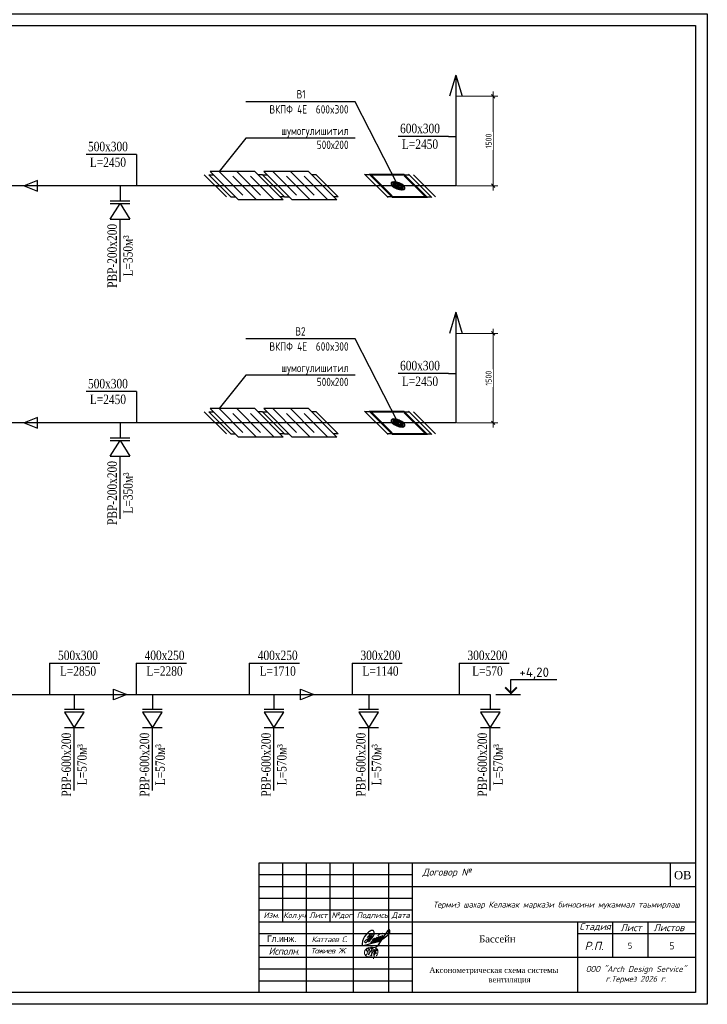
# Model space of a CAD drawing. Extents: x 4114239 to 5838486, y 780458 to 1383318.
# Tile 172 of 231: x 4553840 to 4582999, y 1173318 to 1215068. Entities that reach past the tile are written whole.
import ezdxf

# ---------------------------------------------------------------- set-up
doc = ezdxf.new("R2010")
doc.units = 0
doc.header["$MEASUREMENT"] = 0
for name, color, linetype in [('7', 7, 'Continuous'), ('liniya', 7, 'Continuous'), ('вентиляться', 7, 'Continuous')]:
    doc.layers.add(name, color=color, linetype=linetype)
for name, color, linetype, lineweight in [('_0', 7, 'Continuous', 15), ('ОФОРМЛЕНИЕ', 7, 'Continuous', 15), ('ФВС-3', 7, 'Continuous', 25)]:
    doc.layers.add(name, color=color, linetype=linetype, lineweight=lineweight)
doc.styles.add('ISO_1.0', font='isocpeur.ttf')
doc.styles.add('MyStyle', font='isocpeur.ttf', dxfattribs={"height": 400})
doc.styles.add('NIA', font='times.ttf')
doc.styles.add('OOO-Kazar', font='txt')
doc.styles.add('ГОСТ 2.304', font='txt')
doc.styles.add('стиль3', font='romans.shx', dxfattribs={"width": 0.8, "height": 2})
doc.linetypes.add('GOST2.303 3', pattern='A,0.001,[1,GOST 2.303-68.shx,S=1,R=0,X=0,Y=0],-26', length=26.001)
doc.dimstyles.new('СПДС', dxfattribs={"dimscale": 100, "dimtxt": 2.5, "dimasz": 1.5, "dimexe": 2, "dimexo": 0.3, "dimgap": 0.7, "dimtad": 1, "dimdec": 0, "dimtxsty": 'ГОСТ 2.304', "dimblk": 'OBLIQUE', "dimcen": 2.5, "dimdle": 2, "dimclrd": 7, "dimclre": 7, "dimclrt": 7, "dimadec": 0, "dimazin": 2, "dimtfac": 0.75, "dimtdec": 0, "dimtmove": 1, "dimatfit": 3, "dimfxl": 1, "dimtfill": 1, "dimtolj": 1, "dimlwd": 9, "dimlwe": 9, "dimarcsym": 1})

# ---------------------------------------------------------------- blocks, each defined once
blk = doc.blocks.new('_Oblique')
at = {"color": 0, "linetype": 'ByBlock', "lineweight": -2}
blk.add_line((-0.5, -0.5), (0.5, 0.5), dxfattribs=at)
blk = doc.blocks.new('*D2151')
at = {"color": 7, "lineweight": 9, "ltscale": 100, "transparency": 16777216}
for p, q in [((4573920, 1212020), (4573920, 1207828)), ((4572366, 1211820), (4574120, 1211820)), ((4572366, 1208028), (4574120, 1208028))]:
    blk.add_line(p, q, dxfattribs=at)
at = {"layer": 'Defpoints', "color": 0, "ltscale": 100, "transparency": 16777216}
for p in [(4572336, 1211820), (4572336, 1208028), (4573920, 1208028)]:
    blk.add_point(p, dxfattribs=at)
at = {"color": 7, "lineweight": 9, "ltscale": 100, "transparency": 16777216, "xscale": 150, "yscale": 150, "zscale": 150}
for p, rotation in [((4573920, 1211820), 90), ((4573920, 1208028), 270)]:
    blk.add_blockref('_Oblique', p, dxfattribs=dict(at, rotation=rotation))
at = {"color": 7, "ltscale": 100, "transparency": 16777216, "insert": (4573725, 1209924), "char_height": 250, "attachment_point": 5, "rotation": 90, "style": 'ГОСТ 2.304', "bg_fill": 3, "box_fill_scale": 1.25, "bg_fill_color": 256, "bg_fill_true_color": 13158600, "bg_fill_transparency": 0}
blk.add_mtext('\\A1;1500', dxfattribs=at)
blk = doc.blocks.new('*D2187')
at = {"color": 7, "lineweight": 9, "ltscale": 100, "transparency": 16777216}
for p, q in [((4572366, 1201765), (4574120, 1201765)), ((4573920, 1201965), (4573920, 1197773)), ((4572366, 1197973), (4574120, 1197973))]:
    blk.add_line(p, q, dxfattribs=at)
at = {"layer": 'Defpoints', "color": 0, "ltscale": 100, "transparency": 16777216}
for p in [(4572336, 1201765), (4572336, 1197973), (4573920, 1197973)]:
    blk.add_point(p, dxfattribs=at)
at = {"color": 7, "lineweight": 9, "ltscale": 100, "transparency": 16777216, "xscale": 150, "yscale": 150, "zscale": 150}
for p, rotation in [((4573920, 1201765), 90), ((4573920, 1197973), 270)]:
    blk.add_blockref('_Oblique', p, dxfattribs=dict(at, rotation=rotation))
at = {"color": 7, "ltscale": 100, "transparency": 16777216, "insert": (4573725, 1199869), "char_height": 250, "attachment_point": 5, "rotation": 90, "style": 'ГОСТ 2.304', "bg_fill": 3, "box_fill_scale": 1.25, "bg_fill_color": 256, "bg_fill_true_color": 13158600, "bg_fill_transparency": 0}
blk.add_mtext('\\A1;1500', dxfattribs=at)
blk = doc.blocks.new('gfnfd')
at = {"layer": '_0', "color": 5, "ltscale": 100}
for points in [[(6520818, 2413294), (6520848, 2413294)], [(6520801, 2413192), (6520834, 2413192)]]:
    blk.add_lwpolyline(points, dxfattribs=at)
blk.add_arc((6518800, 2413812), 2051, 342.7953, 345.3289, dxfattribs=at)
for points in [[(6520891, 2413186), (6520915, 2413229), (6520915, 2413269), (6520746, 2413281), (6520730, 2413208), (6520827, 2413173)], [(6520765, 2413255), (6520754, 2413268), (6520847, 2413305), (6520939, 2413339)], [(6520800, 2413285), (6520787, 2413205), (6520836, 2413285), (6520823, 2413202), (6520866, 2413283), (6520858, 2413196), (6520895, 2413322), (6520855, 2413150)], [(6520760, 2413206), (6520746, 2413203)], [(6520888, 2413288), (6520900, 2413266), (6520879, 2413250), (6520895, 2413224), (6520870, 2413213), (6520870, 2413207)]]:
    blk.add_spline(points, degree=3, dxfattribs=at)
blk = doc.blocks.new('rrwerewrewrewrew')
at = {"color": 5}
for points in [[(387872, 564817), (385461, 560165, 0.55556748), (386382, 560107), (391670, 566719), (392907, 570003, 0.16524673), (392907, 572723, 0.43735193), (390680, 575054, 0.1925367), (387853, 574100), (386571, 573489), (385290, 572586), (383117, 570710), (380078, 566719), (378699, 564105), (377285, 560326), (377078, 559578, 0.07852278), (377003, 555809, 0.23019417), (377694, 554621, 0.0887128), (377781, 554616, 0.0887128), (379419, 554812, 0.0887128), (381084, 555304), (390088, 557920), (399004, 560086), (402154, 561376)], [(390507, 558635), (395529, 562210), (397057, 563852), (397766, 564614), (397257, 565308), (395804, 564684), (393930, 562390), (393187, 560845, 0.24255711), (393041, 559580, 0.40328304), (393704, 559264), (399431, 563972), (400603, 565962), (400228, 566548), (398635, 565939), (397633, 564795), (395782, 562481), (395782, 560295), (396385, 560295), (399478, 562450), (401915, 565049, 0.04813408), (402290, 566969, 0.1195267), (400636, 565910), (398470, 562543), (398470, 560904), (398892, 560600), (405033, 566245, 0.12154345), (405033, 567557, 0.35845704), (404400, 567908, 0.15003716), (402713, 566737), (401915, 565049), (401358, 564455, 0.10332709), (401119, 561843, 0.57533837), (401471, 561164, 0.15295213), (402959, 561934), (404869, 563552), (412161, 569153), (414224, 572291), (414531, 574421), (414044, 575728), (413253, 576151), (412242, 575691), (411129, 574552), (409777, 572512), (406098, 567138), (396979, 553520)], [(387980, 570424), (385421, 567493, 0.22899883), (385508, 566433, 0.41488709), (386276, 566280), (387929, 567230), (391574, 570827), (387929, 567230), (383602, 559965), (381685, 558391), (380818, 558391), (380448, 559062), (380582, 559876), (380932, 560780), (382245, 562139), (384351, 563843), (392166, 568035)], [(393348, 564247, 0.15829732), (390735, 562114), (389962, 560238), (388831, 559169, 0.49817329), (388831, 558274, 0.20946853), (389828, 557885), (393236, 561652), (394204, 563658, 0.46432334), (393929, 564350), (393348, 564299), (393348, 564247)], [(398349, 567683, -0.17239952), (399516, 569357, -0.09374717), (402528, 571150, -0.27811873), (405794, 570727)]]:
    blk.add_lwpolyline(points, format="xyb", dxfattribs=at)
blk.add_lwpolyline([(385421, 567493), (383513, 565557)], dxfattribs=at)

msp = doc.modelspace()

# ---------------------------------------------------------------- linework, layer by layer
at = {"color": 234, "ltscale": 100}
for p, q in [((4572335.7003, 1212720.1853), (4572068.4851, 1211819.5829)), ((4572335.7003, 1212720.1853), (4572602.9154, 1211819.5829)), ((4561669.7429, 1208496.9229), (4562608.2289, 1207558.4586)), ((4568495.3651, 1208496.8439), (4569433.8511, 1207558.3796)), ((4570539.2529, 1208496.8203), (4571477.739, 1207558.356)), ((4562138.9859, 1208027.6908), (4562328.5865, 1208027.6886)), ((4572335.7003, 1202665.4997), (4572068.4851, 1201764.8973)), ((4572335.7003, 1202665.4997), (4572602.9154, 1201764.8973)), ((4561669.7429, 1198442.2374), (4562608.2289, 1197503.7731)), ((4568495.3651, 1198442.1584), (4569433.8511, 1197503.6941)), ((4570539.2529, 1198442.1347), (4571477.739, 1197503.6704)), ((4562138.9859, 1197973.0053), (4562328.5865, 1197973.0031))]:
    msp.add_line(p, q, dxfattribs=at)
for p, q in [((4563428.3091, 1210047.3553), (4562294.1923, 1208630.9805)), ((4563428.1927, 1199992.6698), (4562294.0759, 1198576.295))]:
    msp.add_line(p, q)
at = {"color": 7, "ltscale": 100}
for p, q in [((4572022.4749, 1210119.9783), (4569892.1774, 1210119.9755)), ((4558788.5891, 1209354.7838), (4558788.5891, 1208027.6908)), ((4572022.4749, 1200065.2927), (4569892.1774, 1200065.29)), ((4558788.5891, 1199300.0983), (4558788.5891, 1197973.0053))]:
    msp.add_line(p, q, dxfattribs=at)
at = {"color": 62, "ltscale": 100}
for p, q in [((4554597.9326, 1208256.4692), (4554036.3291, 1208027.6908)), ((4554597.9326, 1207798.9124), (4554597.9326, 1208256.4692)), ((4554036.3291, 1208027.6908), (4554597.9326, 1207798.9124)), ((4554597.9326, 1198201.7836), (4554036.3291, 1197973.0053)), ((4554036.3291, 1197973.0053), (4554597.9326, 1197744.2269)), ((4554597.9326, 1197744.2269), (4554597.9326, 1198201.7836)), ((4555106.2932, 1187779.4535), (4557236.5907, 1187779.4508)), ((4555106.2932, 1187779.4535), (4555106.2932, 1186452.3605)), ((4558776.9486, 1187779.4535), (4560907.2461, 1187779.4508)), ((4558776.9486, 1187779.4535), (4558776.9486, 1186452.3605)), ((4563575.9021, 1187779.4535), (4565706.1996, 1187779.4508)), ((4563575.9021, 1187779.4535), (4563575.9021, 1186452.3605)), ((4567932.7654, 1187779.4535), (4570063.0629, 1187779.4508)), ((4567932.7654, 1187779.4535), (4567932.7654, 1186452.3605)), ((4572469.6189, 1187779.4535), (4574599.9164, 1187779.4508)), ((4572469.6189, 1187779.4535), (4572469.6189, 1186452.3605)), ((4557823.036, 1186223.5822), (4557823.036, 1186681.1389)), ((4557823.036, 1186681.1389), (4558384.6395, 1186452.3605)), ((4565754.4367, 1186223.5822), (4565754.4367, 1186681.1389)), ((4565754.4367, 1186681.1389), (4566316.0402, 1186452.3605)), ((4558384.6395, 1186452.3605), (4557823.036, 1186223.5822)), ((4566316.0402, 1186452.3605), (4565754.4367, 1186223.5822))]:
    msp.add_line(p, q, dxfattribs=at)
at = {"color": 6, "ltscale": 100}
for p, q in [((4561859.3435, 1208496.9208), (4562797.8295, 1207558.4564)), ((4561859.3435, 1208496.9208), (4562048.9441, 1208496.9186)), ((4561914.8747, 1208630.9849), (4563121.4996, 1207424.3879)), ((4563810.8809, 1208630.9629), (4561914.8747, 1208630.9849)), ((4562294.0759, 1208630.9805), (4563299.5967, 1207625.483)), ((4562874.3813, 1208429.8766), (4563879.9021, 1207424.3791)), ((4563052.4784, 1208630.9717), (4564057.9991, 1207625.4742)), ((4563632.7838, 1208429.8678), (4564638.3045, 1207424.3704)), ((4563810.8809, 1208630.9629), (4565017.5058, 1207424.366)), ((4564134.5509, 1208496.8944), (4563944.9503, 1208496.8966)), ((4564134.5509, 1208496.8944), (4565073.0369, 1207558.4301)), ((4564134.5509, 1208496.8944), (4565073.0369, 1207558.4301)), ((4564134.5509, 1208496.8944), (4564324.1515, 1208496.8922)), ((4564190.0821, 1208630.9586), (4565396.707, 1207424.3616)), ((4566086.0883, 1208630.9366), (4564190.0821, 1208630.9586)), ((4564569.2833, 1208630.9542), (4565574.8041, 1207625.4567)), ((4565149.5887, 1208429.8503), (4566155.1095, 1207424.3528)), ((4565327.6858, 1208630.9454), (4566333.2065, 1207625.4479)), ((4565907.9912, 1208429.8415), (4566913.5119, 1207424.344)), ((4566086.0883, 1208630.9366), (4567292.7132, 1207424.3396)), ((4566409.7583, 1208496.8681), (4566220.1577, 1208496.8703)), ((4566409.7583, 1208496.8681), (4567348.2443, 1207558.4038)), ((4562797.8295, 1207558.4564), (4562987.4302, 1207558.4542)), ((4565017.5058, 1207424.366), (4563121.4996, 1207424.3879)), ((4565073.0369, 1207558.4301), (4564883.4363, 1207558.4323)), ((4565073.0369, 1207558.4301), (4565262.6376, 1207558.4279)), ((4567292.7132, 1207424.3396), (4565396.707, 1207424.3616)), ((4567348.2443, 1207558.4038), (4567158.6437, 1207558.406)), ((4561859.3435, 1198442.2352), (4562797.8295, 1197503.7709)), ((4561859.3435, 1198442.2352), (4562048.9441, 1198442.233)), ((4561914.8747, 1198576.2993), (4563121.4996, 1197369.7024)), ((4563810.8809, 1198576.2774), (4561914.8747, 1198576.2993)), ((4562294.0759, 1198576.295), (4563299.5967, 1197570.7975)), ((4562874.3813, 1198375.1911), (4563879.9021, 1197369.6936)), ((4563052.4784, 1198576.2862), (4564057.9991, 1197570.7887)), ((4563632.7838, 1198375.1823), (4564638.3045, 1197369.6848)), ((4563810.8809, 1198576.2774), (4565017.5058, 1197369.6804)), ((4564134.5509, 1198442.2089), (4563944.9503, 1198442.2111)), ((4564134.5509, 1198442.2089), (4565073.0369, 1197503.7446)), ((4564134.5509, 1198442.2089), (4565073.0369, 1197503.7446)), ((4564134.5509, 1198442.2089), (4564324.1515, 1198442.2067)), ((4564190.0821, 1198576.273), (4565396.707, 1197369.676)), ((4566086.0883, 1198576.2511), (4564190.0821, 1198576.273)), ((4564569.2833, 1198576.2686), (4565574.8041, 1197570.7711)), ((4565149.5887, 1198375.1647), (4566155.1095, 1197369.6673)), ((4565327.6858, 1198576.2598), (4566333.2065, 1197570.7624)), ((4565907.9912, 1198375.156), (4566913.5119, 1197369.6585)), ((4566086.0883, 1198576.2511), (4567292.7132, 1197369.6541)), ((4566409.7583, 1198442.1825), (4566220.1577, 1198442.1847)), ((4566409.7583, 1198442.1825), (4567348.2443, 1197503.7182)), ((4562797.8295, 1197503.7709), (4562987.4302, 1197503.7687)), ((4565073.0369, 1197503.7446), (4564883.4363, 1197503.7468)), ((4565073.0369, 1197503.7446), (4565262.6376, 1197503.7424)), ((4567348.2443, 1197503.7182), (4567158.6437, 1197503.7204)), ((4565017.5058, 1197369.6804), (4563121.4996, 1197369.7024)), ((4567292.7132, 1197369.6541), (4565396.707, 1197369.676))]:
    msp.add_line(p, q, dxfattribs=at)
at = {"lineweight": 30, "ltscale": 100}
for p, q in [((4568467.7138, 1208524.4946), (4568495.3651, 1208496.8439)), ((4569433.8511, 1207558.3796), (4568495.3651, 1208496.8439)), ((4568656.2524, 1208523.655), (4570135.1372, 1208523.6379)), ((4569648.3662, 1207531.5642), (4568656.2524, 1208523.655)), ((4568683.0663, 1208496.8418), (4570124.031, 1208496.8251)), ((4570135.1372, 1208523.6379), (4571127.251, 1207531.5471)), ((4570322.001, 1208524.4731), (4570349.6523, 1208496.8225)), ((4571288.1383, 1207558.3582), (4570349.6523, 1208496.8225)), ((4569461.5025, 1207530.7289), (4569433.8511, 1207558.3796)), ((4571100.4371, 1207558.3603), (4569621.5523, 1207558.3775)), ((4571127.251, 1207531.5471), (4569648.3662, 1207531.5642)), ((4571315.7897, 1207530.7075), (4571288.1383, 1207558.3582)), ((4568467.7138, 1198469.8091), (4568495.3651, 1198442.1584)), ((4569433.8511, 1197503.6941), (4568495.3651, 1198442.1584)), ((4568656.2524, 1198468.9695), (4570135.1372, 1198468.9524)), ((4569648.3662, 1197476.8786), (4568656.2524, 1198468.9695)), ((4568683.0663, 1198442.1562), (4570124.031, 1198442.1395)), ((4570135.1372, 1198468.9524), (4571127.251, 1197476.8615)), ((4570322.001, 1198469.7876), (4570349.6523, 1198442.1369)), ((4571288.1383, 1197503.6726), (4570349.6523, 1198442.1369)), ((4569461.5025, 1197476.0434), (4569433.8511, 1197503.6941)), ((4571100.4371, 1197503.6748), (4569621.5523, 1197503.6919)), ((4571127.251, 1197476.8615), (4569648.3662, 1197476.8786)), ((4571315.7897, 1197476.0219), (4571288.1383, 1197503.6726))]:
    msp.add_line(p, q, dxfattribs=at)
at = {"linetype": 'GOST2.303 3', "lineweight": 30, "ltscale": 2}
for p, q in [((4568683.0663, 1208496.8418), (4568495.3651, 1208496.8439)), ((4570161.9511, 1208496.8246), (4570349.6523, 1208496.8225)), ((4569621.5523, 1207558.3775), (4569433.8511, 1207558.3796)), ((4571100.4371, 1207558.3603), (4571288.1383, 1207558.3582)), ((4568683.0663, 1198442.1562), (4568495.3651, 1198442.1584)), ((4570161.9511, 1198442.1391), (4570349.6523, 1198442.1369)), ((4569621.5523, 1197503.6919), (4569433.8511, 1197503.6941)), ((4571100.4371, 1197503.6748), (4571288.1383, 1197503.6726))]:
    msp.add_line(p, q, dxfattribs=at)
at = {"lineweight": 25, "ltscale": 100}
for p, q in [((4568726.471, 1208453.4381), (4568781.2172, 1208453.4375)), ((4568781.2172, 1208453.4375), (4569632.8938, 1207601.7805)), ((4570205.3558, 1208453.421), (4570150.6096, 1208453.4216)), ((4570150.6096, 1208453.4216), (4571002.2863, 1207601.7646)), ((4569578.1477, 1207601.7811), (4569632.8938, 1207601.7805)), ((4571057.0325, 1207601.764), (4571002.2863, 1207601.7646)), ((4568726.471, 1198398.7525), (4568781.2172, 1198398.7519)), ((4568781.2172, 1198398.7519), (4569632.8938, 1197547.0949)), ((4570205.3558, 1198398.7354), (4570150.6096, 1198398.7361)), ((4570150.6096, 1198398.7361), (4571002.2863, 1197547.0791)), ((4569578.1477, 1197547.0956), (4569632.8938, 1197547.0949)), ((4571057.0325, 1197547.0785), (4571002.2863, 1197547.0791))]:
    msp.add_line(p, q, dxfattribs=at)
at = {"color": 1, "ltscale": 0.5}
for p, q in [((4572335.7003, 1208027.5552), (4544641.4537, 1208027.6908)), ((4558097.8314, 1208027.6908), (4558097.8314, 1207394.2485)), ((4557682.7208, 1206612.6298), (4558097.8314, 1207275.7444)), ((4557682.7209, 1207394.2485), (4558512.9419, 1207394.2485)), ((4557682.7209, 1207275.7444), (4558512.9419, 1207275.7444)), ((4558097.8314, 1207275.7444), (4558512.9418, 1206612.6298)), ((4557682.7208, 1206612.6298), (4558512.9418, 1206612.6298)), ((4558097.8293, 1203953.3906), (4558097.8313, 1206612.6298)), ((4572335.7003, 1197972.8696), (4544641.4537, 1197973.0053)), ((4558097.8314, 1197973.0053), (4558097.8314, 1197339.563)), ((4557682.7208, 1196557.9443), (4558097.8314, 1197221.0588)), ((4557682.7209, 1197339.563), (4558512.9419, 1197339.563)), ((4557682.7209, 1197221.0588), (4558512.9419, 1197221.0588)), ((4558097.8314, 1197221.0588), (4558512.9418, 1196557.9443)), ((4557682.7208, 1196557.9443), (4558512.9418, 1196557.9443)), ((4558097.8293, 1193898.7051), (4558097.8313, 1196557.9443))]:
    msp.add_line(p, q, dxfattribs=at)
at = {"color": 5, "ltscale": 0.5}
for p, q in [((4531615.6594, 1186452.2249), (4559309.906, 1186452.3605)), ((4556152.5057, 1186452.3605), (4556152.5057, 1185818.9183)), ((4559309.906, 1186452.3605), (4573794.8571, 1186452.3605)), ((4559467.7062, 1186452.3605), (4559467.7062, 1185818.9183)), ((4564622.1146, 1186452.3605), (4564622.1146, 1185818.9183)), ((4568640.4487, 1186452.3605), (4568640.4487, 1185818.9183)), ((4573794.8571, 1186452.3605), (4573794.8571, 1185818.9183)), ((4556567.6162, 1185818.9183), (4555737.3952, 1185818.9183)), ((4556567.6162, 1185700.4141), (4555737.3952, 1185700.4141)), ((4555737.3952, 1185700.4141), (4556152.5058, 1185037.2996)), ((4556152.5058, 1185037.2996), (4556567.6162, 1185700.4141)), ((4559882.8167, 1185818.9183), (4559052.5957, 1185818.9183)), ((4559882.8167, 1185700.4141), (4559052.5957, 1185700.4141)), ((4559052.5957, 1185700.4141), (4559467.7063, 1185037.2996)), ((4559467.7063, 1185037.2996), (4559882.8167, 1185700.4141)), ((4565037.2251, 1185818.9183), (4564207.0041, 1185818.9183)), ((4565037.2251, 1185700.4141), (4564207.0041, 1185700.4141)), ((4564207.0041, 1185700.4141), (4564622.1147, 1185037.2996)), ((4564622.1147, 1185037.2996), (4565037.2251, 1185700.4141)), ((4569055.5592, 1185818.9183), (4568225.3382, 1185818.9183)), ((4569055.5592, 1185700.4141), (4568225.3382, 1185700.4141)), ((4568225.3382, 1185700.4141), (4568640.4488, 1185037.2996)), ((4568640.4488, 1185037.2996), (4569055.5592, 1185700.4141)), ((4574209.9676, 1185818.9183), (4573379.7466, 1185818.9183)), ((4574209.9676, 1185700.4141), (4573379.7466, 1185700.4141)), ((4573379.7466, 1185700.4141), (4573794.8572, 1185037.2996)), ((4573794.8572, 1185037.2996), (4574209.9676, 1185700.4141)), ((4556567.6163, 1185037.2996), (4555737.3953, 1185037.2996)), ((4556152.5078, 1182378.0604), (4556152.5058, 1185037.2996)), ((4559882.8168, 1185037.2996), (4559052.5958, 1185037.2996)), ((4559467.7083, 1182378.0604), (4559467.7063, 1185037.2996)), ((4565037.2253, 1185037.2996), (4564207.0042, 1185037.2996)), ((4564622.1167, 1182378.0604), (4564622.1147, 1185037.2996)), ((4569055.5593, 1185037.2996), (4568225.3383, 1185037.2996)), ((4568640.4508, 1182378.0604), (4568640.4488, 1185037.2996)), ((4574209.9677, 1185037.2996), (4573379.7467, 1185037.2996)), ((4573794.8592, 1182378.0604), (4573794.8572, 1185037.2996))]:
    msp.add_line(p, q, dxfattribs=at)
at = {"color": 7, "linetype": 'Continuous'}
for p, q in [((4563999.0499, 1179318.2963), (4582499.0499, 1179318.2963)), ((4563999.0499, 1173818.2963), (4563999.0499, 1179318.2963)), ((4564999.0499, 1176818.2963), (4564999.0499, 1179318.2963)), ((4565999.0499, 1173818.2963), (4565999.0499, 1179318.2963)), ((4566999.0499, 1176818.2963), (4566999.0499, 1179318.2963)), ((4567999.0499, 1173818.2963), (4567999.0499, 1179318.2963)), ((4569499.0499, 1173818.2963), (4569499.0499, 1179318.2963)), ((4570499.0499, 1173818.2963), (4570499.0499, 1179318.2963)), ((4570499.0499, 1178318.2963), (4582499.0499, 1178318.2963)), ((4563999.0499, 1177318.2963), (4570499.0499, 1177318.2963)), ((4563999.0499, 1176818.2963), (4570499.0499, 1176818.2963)), ((4570499.0499, 1176818.2963), (4582499.0499, 1176818.2963)), ((4577499.0499, 1176818.2963), (4577499.0499, 1173818.2963)), ((4578999.0499, 1175318.2963), (4578999.0499, 1176818.2963)), ((4580493.2122, 1175318.2963), (4580493.2122, 1176818.2963)), ((4577499.0499, 1176318.2963), (4582499.0499, 1176318.2963)), ((4570499.0499, 1175318.2963), (4582499.0499, 1175318.2963))]:
    msp.add_line(p, q, dxfattribs=at)
at = {"linetype": 'ByBlock', "ltscale": 0.1}
msp.add_line((4581419.0507, 1179318.2963), (4581419.0507, 1178318.2963), dxfattribs=at)
at = {"lineweight": 25, "ltscale": 75}
for points in [[(4568067.4801, 1211586.0806), (4563428.1927, 1211586.0806)], [(4569884.0589, 1208024.1119), (4568067.4801, 1211586.0806)], [(4568067.5965, 1210047.3553), (4563428.3091, 1210047.3553)], [(4568067.4801, 1201531.3951), (4563428.1927, 1201531.3951)], [(4569884.0589, 1197969.4264), (4568067.4801, 1201531.3951)], [(4568067.4801, 1199992.6698), (4563428.1927, 1199992.6698)]]:
    msp.add_lwpolyline(points, dxfattribs=at)
at = {"linetype": 'ByBlock', "ltscale": 0.1}
msp.add_lwpolyline([(4563999.0499, 1179318.2963), (4582499.0499, 1179318.2963), (4582499.0499, 1173818.2963), (4563999.0499, 1173818.2963)], close=True, dxfattribs=at)
at = {"color": 7, "linetype": 'Continuous'}
for points in [[(4563999.0499, 1178818.2963), (4570499.0499, 1178818.2963)], [(4563999.0499, 1178318.2963), (4570499.0499, 1178318.2963)], [(4563999.0499, 1177818.2963), (4570499.0499, 1177818.2963)], [(4563999.0499, 1176318.2963), (4570499.0499, 1176318.2963)], [(4563999.0499, 1175818.2963), (4570499.0499, 1175818.2963)], [(4563999.0499, 1175318.2963), (4570499.0499, 1175318.2963)], [(4563999.0499, 1174818.2963), (4570499.0499, 1174818.2963)], [(4563999.0499, 1174318.2963), (4570499.0499, 1174318.2963)]]:
    msp.add_lwpolyline(points, dxfattribs=at)
at = {"color": 0, "lineweight": 30, "ltscale": 100, "extrusion": (0, 0, -1)}
for centre, major_axis in [((4569884.0589, 1208024.1119), (-293.7618, 121.6801)), ((4569614.9918, 1208131.0668), (-16.9046, 7.0021)), ((4569662.3415, 1208024.1145), (-16.9046, 7.0021)), ((4569884.0589, 1208024.1119), (-205.3407, 85.0549)), ((4569727.2792, 1208180.888), (-16.9046, 7.0021)), ((4569740.919, 1208081.0104), (-16.9046, 7.0021)), ((4569884.0589, 1208024.1119), (-112.674, 46.6711)), ((4569828.9029, 1207917.1608), (-16.9046, 7.0021)), ((4569884.0589, 1208024.1119), (-47.856, 19.8226)), ((4569854.7167, 1207967.2154), (-16.9046, 7.0021)), ((4569913.4011, 1208081.0085), (-16.9046, 7.0021)), ((4569939.2149, 1208131.0631), (-16.9046, 7.0021)), ((4570027.1988, 1207967.2134), (-16.9046, 7.0021)), ((4570040.8386, 1207867.3359), (-16.9046, 7.0021)), ((4570105.7763, 1208024.1094), (-16.9046, 7.0021)), ((4570153.126, 1207917.157), (-16.9046, 7.0021)), ((4569884.0589, 1197969.4264), (-293.7618, 121.6801)), ((4569614.9918, 1198076.3813), (-16.9046, 7.0021)), ((4569662.3415, 1197969.4289), (-16.9046, 7.0021)), ((4569884.0589, 1197969.4264), (-205.3407, 85.0549)), ((4569727.2792, 1198126.2024), (-16.9046, 7.0021)), ((4569740.919, 1198026.3249), (-16.9046, 7.0021)), ((4569884.0589, 1197969.4264), (-112.674, 46.6711)), ((4569828.9029, 1197862.4752), (-16.9046, 7.0021)), ((4569884.0589, 1197969.4264), (-47.856, 19.8226)), ((4569854.7167, 1197912.5298), (-16.9046, 7.0021)), ((4569913.4011, 1198026.3229), (-16.9046, 7.0021)), ((4569939.2149, 1198076.3775), (-16.9046, 7.0021)), ((4570027.1988, 1197912.5278), (-16.9046, 7.0021)), ((4570040.8386, 1197812.6503), (-16.9046, 7.0021)), ((4570105.7763, 1197969.4238), (-16.9046, 7.0021)), ((4570153.126, 1197862.4715), (-16.9046, 7.0021))]:
    msp.add_ellipse(centre, major_axis=major_axis, ratio=0.4142, dxfattribs=at)
for centre, major_axis, start_param, end_param in [((4569884.0589, 1208024.1119), (-267.6378, 110.8592), -0.7222255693, -0.0977997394), ((4569884.0589, 1208024.1119), (-267.6378, 110.8592), 0.0285454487, 0.7222255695), ((4569884.0589, 1208024.1119), (-267.6378, 110.8592), -1.4729965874, -0.8485707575), ((4569884.0589, 1208024.1119), (-142.3796, 58.9756), -1.4173704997, -0.1534258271), ((4569884.0589, 1208024.1119), (-267.6378, 110.8592), 0.8485707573, 1.5422508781), ((4569884.0589, 1208024.1119), (-142.3796, 58.9756), 0.0841715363, 1.4866247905), ((4569884.0589, 1208024.1119), (-267.6378, 110.8592), 3.9901634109, 4.6838435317), ((4569884.0589, 1208024.1119), (-142.3796, 58.9756), 3.2257641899, 4.6282174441), ((4569884.0589, 1208024.1119), (-142.3796, 58.9756), 1.7242221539, 2.9881668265), ((4569884.0589, 1208024.1119), (-267.6378, 110.8592), 1.6685960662, 2.2930218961), ((4569884.0589, 1208024.1119), (-267.6378, 110.8592), 3.1701381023, 3.8638182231), ((4569884.0589, 1208024.1119), (-267.6378, 110.8592), 2.4193670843, 3.0437929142), ((4569884.0589, 1197969.4264), (-267.6378, 110.8592), -0.7222255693, -0.0977997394), ((4569884.0589, 1197969.4264), (-267.6378, 110.8592), 0.0285454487, 0.7222255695), ((4569884.0589, 1197969.4264), (-267.6378, 110.8592), -1.4729965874, -0.8485707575), ((4569884.0589, 1197969.4264), (-142.3796, 58.9756), -1.4173704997, -0.1534258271), ((4569884.0589, 1197969.4264), (-267.6378, 110.8592), 0.8485707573, 1.5422508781), ((4569884.0589, 1197969.4264), (-142.3796, 58.9756), 0.0841715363, 1.4866247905), ((4569884.0589, 1197969.4264), (-267.6378, 110.8592), 3.9901634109, 4.6838435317), ((4569884.0589, 1197969.4264), (-142.3796, 58.9756), 3.2257641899, 4.6282174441), ((4569884.0589, 1197969.4264), (-142.3796, 58.9756), 1.7242221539, 2.9881668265), ((4569884.0589, 1197969.4264), (-267.6378, 110.8592), 1.6685960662, 2.2930218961), ((4569884.0589, 1197969.4264), (-267.6378, 110.8592), 3.1701381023, 3.8638182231), ((4569884.0589, 1197969.4264), (-267.6378, 110.8592), 2.4193670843, 3.0437929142)]:
    msp.add_ellipse(centre, major_axis=major_axis, ratio=0.4142, start_param=start_param, end_param=end_param, dxfattribs=at)
at = {"layer": 'вентиляться', "color": 7, "lineweight": 25, "ltscale": 20}
for p, q in [((4558788.5891, 1209354.7838), (4556658.2915, 1209354.7811)), ((4558788.5891, 1199300.0983), (4556658.2915, 1199300.0955))]:
    msp.add_line(p, q, dxfattribs=at)
at = {"layer": 'ОФОРМЛЕНИЕ', "lineweight": -3}
msp.add_line((4574028.3456, 1186452.3605), (4575080.0567, 1186452.3605), dxfattribs=at)
msp.add_lwpolyline([(4574670.6089, 1186452.3605), (4574670.6089, 1187086.1858), (4576619.0539, 1187086.1858)], dxfattribs=at)
at = {"layer": 'ОФОРМЛЕНИЕ', "lineweight": -3, "const_width": 80}
msp.add_lwpolyline([(4574420.6089, 1186758.9205), (4574670.6089, 1186508.9205), (4574920.6089, 1186758.9205)], dxfattribs=at)

# ---------------------------------------------------------------- block references
at = {"color": 6, "xscale": 0.03125, "yscale": 0.03125, "zscale": 0.03125}
msp.add_blockref('rrwerewrewrewrew', (4556587.4129, 1158478.4909), dxfattribs=at)
at = {"layer": '_0', "xscale": 3, "yscale": 3, "zscale": 3}
msp.add_blockref('gfnfd', (-14993720.2836, -6064197.3367), dxfattribs=at)

# ---------------------------------------------------------------- texts
at = {"lineweight": 25, "ltscale": 75, "attachment_point": 3, "style": 'ГОСТ 2.304'}
for s, insert, char_height, width in [('В1', (4565964.5227, 1212083.782), 355.50095, 964.931143), ('ВКПФ 4Е  600x300', (4567786.4651, 1211443.8802), 355.500948, 5806.515476), ('шумогулишитил\\P500х200', (4567786.5814, 1210533.4761), 355.500948, 5806.515476), ('В2', (4565964.5227, 1202029.0964), 355.50095, 964.931143), ('ВКПФ 4Е  600x300', (4567786.4651, 1201389.1947), 355.500948, 5806.515476), ('шумогулишитил\\P500х200', (4567786.4651, 1200478.7906), 355.500948, 5806.515476)]:
    msp.add_mtext(s, dxfattribs=dict(at, insert=insert, char_height=char_height, width=width))
at = {"color": 7, "ltscale": 100, "char_height": 400, "width": 2360.490813, "attachment_point": 5, "rotation": 0.0001472, "style": 'стиль3'}
for insert in [(4570815.9691, 1210119.9767), (4570815.9691, 1200065.2912)]:
    msp.add_mtext('{\\fTimes New Roman|b0|i0|c204|p18;60\\fTimes New Roman|b0|i0|c238|p18;0x\\fTimes New Roman|b0|i0|c204|p18;30\\fTimes New Roman|b0|i0|c238|p18;0\\fTimes New Roman|b0|i0|c204|p18;\\PL=2450}', dxfattribs=dict(at, insert=insert))
at = {"color": 1, "ltscale": 0.5, "char_height": 400, "width": 3439.077633, "attachment_point": 5, "rotation": 90, "style": 'стиль3'}
for insert in [(4558097.8302, 1205053.9066), (4558097.8302, 1194999.2211)]:
    msp.add_mtext('{\\fTimes New Roman|b0|i0|c204|p18;РВР\\fTimes New Roman|b0|i0|c0|p18;-\\fTimes New Roman|b0|i0|c204|p18;200х200\\fTimes New Roman|b0|i0|c0|p18;\\P\\fTimes New Roman|b0|i0|c204|p18;L=350м³}', dxfattribs=dict(at, insert=insert))
at = {"color": 62, "ltscale": 100, "char_height": 400, "width": 2360.490813, "attachment_point": 5, "rotation": 359.9998528, "style": 'стиль3'}
for s, insert in [('{\\fTimes New Roman|b0|i0|c204|p18;50\\fTimes New Roman|b0|i0|c238|p18;0x\\fTimes New Roman|b0|i0|c204|p18;30\\fTimes New Roman|b0|i0|c238|p18;0\\fTimes New Roman|b0|i0|c204|p18;\\PL=2850}', (4556312.7989, 1187779.452)), ('{\\fTimes New Roman|b0|i0|c204|p18;40\\fTimes New Roman|b0|i0|c238|p18;0x\\fTimes New Roman|b0|i0|c204|p18;25\\fTimes New Roman|b0|i0|c238|p18;0\\fTimes New Roman|b0|i0|c204|p18;\\PL=2280}', (4559983.4544, 1187779.452)), ('{\\fTimes New Roman|b0|i0|c204|p18;40\\fTimes New Roman|b0|i0|c238|p18;0x\\fTimes New Roman|b0|i0|c204|p18;25\\fTimes New Roman|b0|i0|c238|p18;0\\fTimes New Roman|b0|i0|c204|p18;\\PL=1710}', (4564782.4079, 1187779.452)), ('{\\fTimes New Roman|b0|i0|c204|p18;30\\fTimes New Roman|b0|i0|c238|p18;0x\\fTimes New Roman|b0|i0|c204|p18;20\\fTimes New Roman|b0|i0|c238|p18;0\\fTimes New Roman|b0|i0|c204|p18;\\PL=1140}', (4569139.2712, 1187779.452)), ('{\\fTimes New Roman|b0|i0|c204|p18;30\\fTimes New Roman|b0|i0|c238|p18;0x\\fTimes New Roman|b0|i0|c204|p18;20\\fTimes New Roman|b0|i0|c238|p18;0\\fTimes New Roman|b0|i0|c204|p18;\\PL=570}', (4573676.1247, 1187779.452))]:
    msp.add_mtext(s, dxfattribs=dict(at, insert=insert))
at = {"color": 5, "ltscale": 0.5, "char_height": 400, "width": 3439.077633, "attachment_point": 5, "rotation": 90, "style": 'стиль3'}
for insert in [(4556152.507, 1183478.5764), (4559467.7075, 1183478.5764), (4564622.1159, 1183478.5764), (4568640.45, 1183478.5764), (4573794.8584, 1183478.5764)]:
    msp.add_mtext('{\\fTimes New Roman|b0|i0|c204|p18;РВР\\fTimes New Roman|b0|i0|c0|p18;-\\fTimes New Roman|b0|i0|c204|p18;600х200\\fTimes New Roman|b0|i0|c0|p18;\\P\\fTimes New Roman|b0|i0|c204|p18;L=570м³}', dxfattribs=dict(at, insert=insert))
at = {"insert": (4581589.2177, 1178971.2333), "char_height": 350, "attachment_point": 1}
msp.add_mtext('{\\fTimes New Roman|b0|i0|c204|p18;ОВ}', dxfattribs=at)
at = {"char_height": 240}
for s, insert, width, attachment_point in [('{\\fISOCPEUR|b0|i1|c204|p34;\\T0.9;Каттаев С}.', (4566219.0499, 1176073.6109), 2180, 4), ('\\pxi0.95656;{\\fTimes New Roman|b0|i0|c204|p18;Аксонометрическая схема системы \\P\\pi6.1328; вентиляция}', (4573830.192, 1174887.2815), 13725.856607, 2)]:
    msp.add_mtext(s, dxfattribs=dict(at, insert=insert, width=width, attachment_point=attachment_point))
at = {"lineweight": -3, "insert": (4573319.6853, 1176241.1189), "char_height": 300, "width": 1733.650506, "attachment_point": 1, "style": 'NIA'}
msp.add_mtext('\\pxi0.005;{\\C0;Бассейн}', dxfattribs=at)
at = {"attachment_point": 1, "style": 'MyStyle'}
for width, insert, char_height in [(541.266485, (4579630.5431, 1175926.5082), 250), (968.847201, (4581389.1452, 1175946.1068), 300)]:
    msp.add_mtext_dynamic_manual_height_columns('5', width=width, gutter_width=1250, heights=[0], dxfattribs=dict(at, insert=insert, char_height=char_height))
at = {"layer": 'liniya', "insert": (4564331.0643, 1176236.1708), "char_height": 270, "width": 1161.892161, "attachment_point": 1}
msp.add_mtext('Гл.инж.', dxfattribs=at)
at = {"layer": 'вентиляться', "color": 7, "lineweight": 25, "ltscale": 20, "char_height": 400, "width": 2360.490813, "attachment_point": 5, "rotation": 0.0001472, "style": 'стиль3'}
for insert in [(4557582.0833, 1209354.7822), (4557582.0833, 1199300.0967)]:
    msp.add_mtext('{\\fTimes New Roman|b0|i0|c204|p18;50\\fTimes New Roman|b0|i0|c238|p18;0x\\fTimes New Roman|b0|i0|c204|p18;30\\fTimes New Roman|b0|i0|c238|p18;0\\fTimes New Roman|b0|i0|c204|p18;\\PL=2450}', dxfattribs=dict(at, insert=insert))
at = {"layer": 'ОФОРМЛЕНИЕ', "lineweight": -3, "style": 'ISO_1.0'}
msp.add_text('+4,20', height=400, dxfattribs=at).set_placement((4575030.276, 1187199.1794))
at = {"layer": 'ФВС-3', "color": 0, "linetype": 'Continuous', "lineweight": 5, "style": 'OOO-Kazar'}
for s, insert, char_height, attachment_point in [('{\\fISOCPEUR|b0|i1|c204|p34;Договор №}', (4571949.5259, 1178693.38), 300, 8), ('{\\fISOCPEUR|b0|i1|c204|p34;Изм.}', (4564518.406, 1177218.7252), 240, 2), ('{\\fISOCPEUR|b0|i1|c204|p34;Кол.уч.}', (4565530.441, 1177218.7252), 240, 2), ('{\\fISOCPEUR|b0|i1|c204|p34;Лист}', (4566502.5398, 1177218.7252), 240, 2), ('{\\fISOCPEUR|b0|i1|c204|p34;№дог.}', (4567538.4311, 1177218.7252), 240, 2), ('{\\fISOCPEUR|b0|i1|c204|p34;Подпись}', (4568795.5162, 1177218.7252), 240, 2), ('{\\fISOCPEUR|b0|i1|c204|p34;Дата}', (4570000.158, 1177218.7252), 240, 2), ('{\\fISOCPEUR|b0|i1|c204|p34;Стадия}', (4578240.1868, 1176418.2963), 300, 8), ('{\\fISOCPEUR|b0|i1|c204|p34;Лист }', (4579764.4064, 1176418.2963), 300, 8), ('{\\fISOCPEUR|b0|i1|c204|p34;Листов }', (4581368.4137, 1176418.2963), 300, 8), ('{\\fISOCPEUR|b0|i1|c204|p34;\\T0.95;Исполн.}', (4565050.9069, 1175722.0448), 300, 2), ('{\\fISOCPEUR|b0|i1|c204|p34;Р.П.}', (4578194.9183, 1175618.2963), 350, 8)]:
    msp.add_mtext(s, dxfattribs=dict(at, insert=insert, char_height=char_height, attachment_point=attachment_point))
at = {"layer": 'ФВС-3', "linetype": 'Continuous', "lineweight": 5, "style": 'OOO-Kazar'}
for s, insert, char_height, attachment_point in [('{\\fISOCPEUR|b0|i1|c204|p34;Термиз шахар Келажак маркази биносини мукаммал таьмирлаш\\P  }', (4576598.7107, 1176936.8824), 250, 8), ('{\\fISOCPEUR|b0|i1|c204|p34;\\T0.9;Тожиев Ж.}', (4566933.8632, 1175705.0658), 230, 2), ('{\\fISOCPEUR|b0|i1|c204|p34;ООО "Arch Design Service"\\Pг.Термез 20\\fISOCPEUR|b0|i1|c0|p34;26\\fISOCPEUR|b0|i1|c204|p34; г.\\P  }', (4579977.9428, 1173789.4488), 250, 8)]:
    msp.add_mtext(s, dxfattribs=dict(at, insert=insert, char_height=char_height, attachment_point=attachment_point))

# ---------------------------------------------------------------- next in the draw order: dimensions: what is measured, and where the dimension line sits
at = {"color": 0, "ltscale": 100}
for p1, p2, picture, middle in [((4572335.7003, 1211819.5829), (4572335.7003, 1208027.5728), '*D2151', (4573725.4915, 1209923.5778)), ((4572335.7003, 1201764.8973), (4572335.7003, 1197972.8872), '*D2187', (4573725.4915, 1199868.8923))]:
    dim = msp.add_aligned_dim(p1=p1, p2=p2, distance=1584.7912, text='1500', dimstyle='СПДС', dxfattribs=at)
    dim.commit()
    dim.dimension.update_dxf_attribs({"geometry": picture, "text_midpoint": middle})

# ---------------------------------------------------------------- next in the draw order: linework, layer by layer
at = {"color": 1, "ltscale": 0.5}
for p, q in [((4572335.7003, 1212720.1853), (4572335.7003, 1208027.5728)), ((4572335.7003, 1202665.4997), (4572335.7003, 1197972.8872))]:
    msp.add_line(p, q, dxfattribs=at)
at = {"color": 7, "ltscale": 100}
for p, q in [((4572022.4749, 1210119.9783), (4572335.7003, 1210119.9783)), ((4572022.4749, 1200065.2927), (4572335.7003, 1200065.2927))]:
    msp.add_line(p, q, dxfattribs=at)
at = {"ltscale": 100}
msp.add_lwpolyline([(4582499.0499, 1173818.2963), (4525599.0499, 1173818.2963), (4525599.0499, 1214818.2963), (4582499.0499, 1214818.2963)], close=True, dxfattribs=at)
at = {"layer": '7', "ltscale": 0.001}
msp.add_lwpolyline([(4523599.0499, 1215318.2963), (4582999.0499, 1215318.2963), (4582999.0499, 1173318.2963), (4523599.0499, 1173318.2963)], close=True, dxfattribs=at)

doc.saveas('drawing.dxf')
